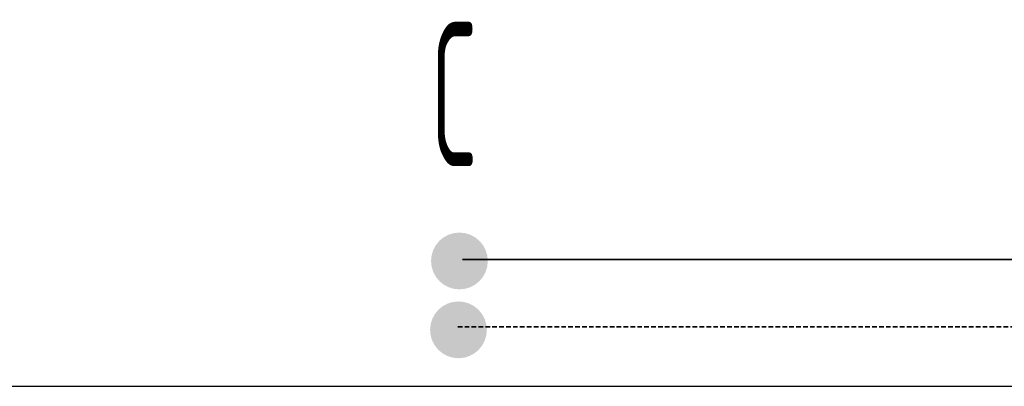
# Model space of a CAD drawing. Header units: millimetres. Extents: x 14365 to 105143, y -126377 to -22383.
# Tile 116 of 191: x 72029 to 72884, y -126377 to -126059. Entities that reach past the tile are written whole.
import ezdxf
from ezdxf.enums import TextEntityAlignment as Align

# ---------------------------------------------------------------- set-up
doc = ezdxf.new("R2010")
doc.units = ezdxf.units.MM
doc.linetypes.add('VERDECKT', pattern=[9.525, 6.35, -3.175])
doc.linetypes.add('ČÁRKOVANÁ', pattern=[0.75, 0.5, -0.25])
for name, color, linetype, lineweight in [('JS_VYT_POPIS - OBECNĚ', 7, 'Continuous', 5), ('UT_POTRUBI - PŘÍVOD', 1, 'Continuous', 35), ('UT_POTRUBI - ZPÁTEČKA', 5, 'ČÁRKOVANÁ', 35), ('UT_SCHÉMA_PŘÍVOD', 10, 'Continuous', 35), ('UT_SCHÉMA_ZPÁTEČKA', 172, 'VERDECKT', 35)]:
    doc.layers.add(name, color=color, linetype=linetype, lineweight=lineweight)
doc.styles.add('VZT_POPIS', font='isocp.shx', dxfattribs={"width": 0.6, "height": 125})

msp = doc.modelspace()

# ---------------------------------------------------------------- hatches: boundary and pattern name
at = {"layer": 'UT_SCHÉMA_PŘÍVOD'}
msp.add_hatch(color=256, dxfattribs=at).paths.add_polyline_path([(72386.07, -126268.4, 1), (72435.39, -126268.4, 1)])
at = {"layer": 'UT_SCHÉMA_ZPÁTEČKA', "ltscale": 0.3}
msp.add_hatch(color=256, dxfattribs=at).paths.add_polyline_path([(72434.56, -126328.19, -1), (72385.24, -126328.19, -1)])

# ---------------------------------------------------------------- linework, layer by layer
at = {"ltscale": 8}
msp.add_line((31841.29, -126377.19), (105085.12, -126377.19), dxfattribs=at)
at = {"layer": 'UT_POTRUBI - PŘÍVOD', "ltscale": 8}
msp.add_line((74239.31, -126267.2), (72413.26, -126267.2), dxfattribs=at)
at = {"layer": 'UT_POTRUBI - ZPÁTEČKA', "linetype": 'ČÁRKOVANÁ', "ltscale": 8}
msp.add_line((74189.31, -126325.64), (72408.17, -126325.64), dxfattribs=at)

# ---------------------------------------------------------------- texts
at = {"layer": 'JS_VYT_POPIS - OBECNĚ', "style": 'VZT_POPIS', "width": 0.5}
msp.add_text('C', height=125, dxfattribs=at).set_placement((72426.28, -126123.69), align=Align.MIDDLE_RIGHT)

doc.saveas('drawing.dxf')
